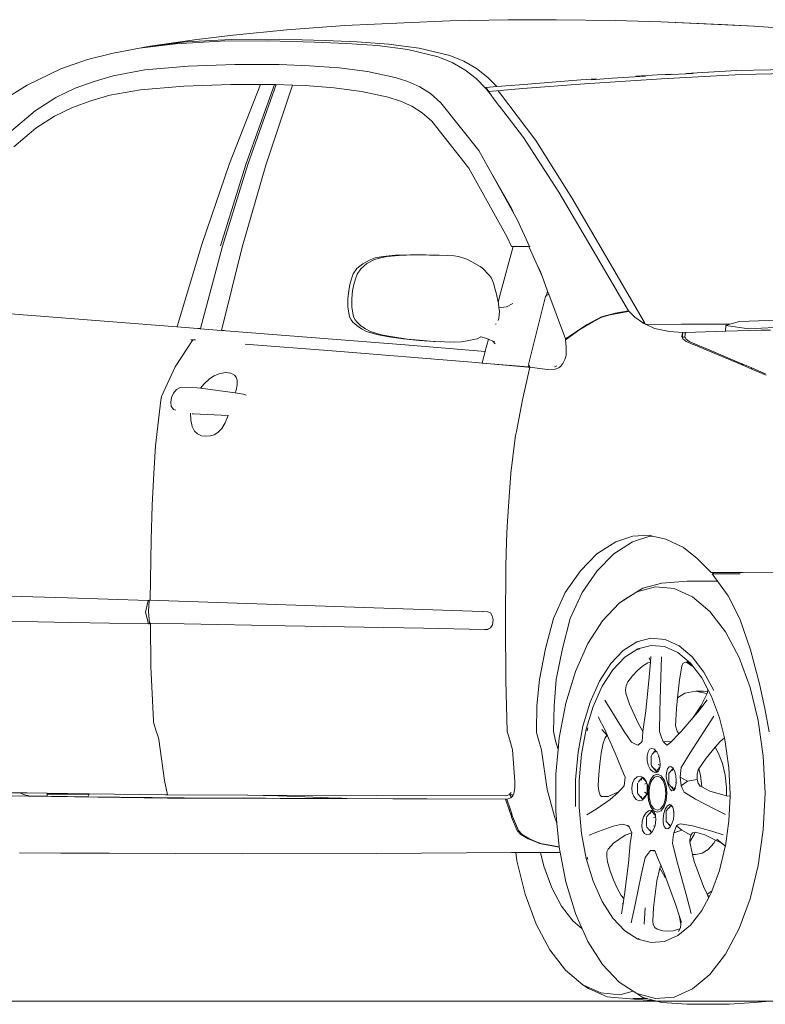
# Model space of a CAD drawing. Header units: inches. Extents: x 1987 to 3775, y 142 to 1299.
# Tile 41 of 50: x 3136 to 3182, y 1212 to 1272. Entities that reach past the tile are written whole.
import ezdxf

# ---------------------------------------------------------------- set-up
doc = ezdxf.new("R2010")
doc.units = ezdxf.units.IN
doc.header["$MEASUREMENT"] = 0
doc.layers.add('CAR', color=173, linetype='Continuous', lineweight=13)

# ---------------------------------------------------------------- blocks, each defined once
blk = doc.blocks.new('A$C40BF4DA2')
at = {"layer": 'CAR'}
for p, q in [((29.536, 59.899), (25.978, 59.636)), ((33.184, 60.071), (29.536, 59.899)), ((35.97, 60.183), (33.184, 60.071)), ((35.97, 60.183), (39.56, 60.246)), ((39.56, 60.246), (42.506, 60.256)), ((46.119, 60.199), (42.506, 60.256)), ((46.119, 60.199), (48.928, 60.124)), ((52.626, 59.953), (48.928, 60.124)), ((54.65, 59.855), (48.928, 60.124)), ((52.626, 59.953), (54.65, 59.855)), ((58.233, 59.597), (54.65, 59.855)), ((22.68, 59.297), (20.447, 59.039)), ((25.978, 59.636), (22.68, 59.297)), ((16.93, 58.515), (19.147, 58.785)), ((17.593, 58.63), (16.93, 58.515)), ((20.447, 59.039), (17.593, 58.63)), ((19.811, 58.898), (17.593, 58.63)), ((19.147, 58.785), (21.899, 58.931)), ((22.563, 59.038), (19.811, 58.898)), ((21.899, 58.931), (24.851, 58.961)), ((25.514, 59.062), (22.563, 59.038)), ((24.851, 58.961), (27.665, 58.882)), ((28.329, 58.98), (25.514, 59.062)), ((27.665, 58.882), (29.632, 58.794)), ((30.302, 58.889), (28.329, 58.98)), ((29.632, 58.794), (31.535, 58.671)), ((32.22, 58.761), (30.302, 58.889)), ((31.535, 58.671), (33.404, 58.427)), ((34.105, 58.511), (32.22, 58.761)), ((13.741, 57.821), (15.323, 58.209)), ((15.323, 58.209), (16.93, 58.515)), ((33.404, 58.427), (35.269, 57.974)), ((35.978, 58.056), (34.105, 58.511)), ((36.836, 57.714), (35.978, 58.056)), ((12.123, 57.245), (13.741, 57.821)), ((22.797, 57.505), (19.918, 57.399)), ((22.827, 57.505), (22.797, 57.505)), ((25.506, 57.498), (22.827, 57.505)), ((27.377, 57.432), (25.506, 57.498)), ((29.191, 57.302), (27.377, 57.432)), ((35.269, 57.974), (36.125, 57.633)), ((36.125, 57.633), (36.902, 57.182)), ((37.615, 57.26), (36.836, 57.714)), ((10.038, 56.247), (12.123, 57.245)), ((17.26, 57.17), (15.321, 56.815)), ((19.918, 57.399), (17.26, 57.17)), ((30.935, 57.075), (29.191, 57.302)), ((32.622, 56.712), (30.935, 57.075)), ((36.902, 57.182), (37.595, 56.638)), ((38.312, 56.713), (37.615, 57.26)), ((47.381, 56.781), (48.713, 56.871)), ((48.713, 56.871), (49.559, 56.916)), ((53.842, 56.891), (48.955, 56.634)), ((49.207, 56.864), (50.019, 56.914)), ((50.019, 56.914), (50.914, 56.952)), ((50.463, 56.963), (53.584, 57.128)), ((53.584, 57.128), (57.871, 57.236)), ((58.151, 56.999), (53.842, 56.891)), ((7.714, 54.781), (10.038, 56.247)), ((14.162, 56.471), (12.992, 56.052)), ((15.321, 56.815), (14.162, 56.471)), ((19.649, 56.18), (22.543, 56.287)), ((24.356, 56.284), (22.454, 51.428)), ((22.543, 56.287), (24.356, 56.284)), ((25.216, 56.282), (23.467, 51.366)), ((25.321, 56.28), (23.583, 51.361)), ((24.356, 56.284), (25.216, 56.282)), ((26.329, 56.243), (24.682, 51.329)), ((25.216, 56.282), (25.216, 56.283)), ((25.216, 56.282), (25.263, 56.282)), ((25.263, 56.282), (25.321, 56.28)), ((25.321, 56.28), (26.329, 56.243)), ((26.329, 56.243), (27.105, 56.214)), ((27.105, 56.214), (28.875, 56.083)), ((33.401, 56.463), (32.622, 56.712)), ((34.13, 56.135), (33.401, 56.463)), ((37.595, 56.638), (38.202, 56.018)), ((38.862, 56.153), (38.312, 56.713)), ((38.862, 56.153), (40.255, 56.267)), ((40.255, 56.267), (44.016, 56.555)), ((44.244, 56.317), (40.463, 56.028)), ((44.016, 56.555), (44.983, 56.62)), ((48.955, 56.634), (44.244, 56.317)), ((44.668, 56.571), (45.943, 56.667)), ((45.943, 56.667), (47.983, 56.79)), ((12.992, 56.052), (11.812, 55.484)), ((13.963, 55.274), (15.117, 55.621)), ((15.117, 55.621), (16.998, 55.957)), ((16.998, 55.957), (19.649, 56.18)), ((28.875, 56.083), (30.568, 55.859)), ((30.568, 55.859), (32.2, 55.505)), ((34.791, 55.716), (34.13, 56.135)), ((35.424, 55.16), (34.791, 55.716)), ((38.188, 56.035), (38.19, 56.097)), ((38.19, 56.097), (38.862, 56.153)), ((38.19, 56.097), (38.232, 56.039)), ((38.202, 56.018), (38.244, 56.022)), ((38.241, 55.968), (38.202, 56.018)), ((38.232, 56.039), (38.244, 56.022)), ((38.266, 55.935), (38.241, 55.968)), ((38.244, 56.022), (38.282, 55.971)), ((38.305, 55.938), (38.266, 55.935)), ((38.341, 55.837), (38.266, 55.935)), ((38.282, 55.971), (38.305, 55.938)), ((38.305, 55.938), (38.364, 55.856)), ((38.355, 55.838), (38.341, 55.837)), ((38.362, 55.81), (38.341, 55.837)), ((38.364, 55.853), (38.345, 55.851)), ((38.345, 55.851), (38.355, 55.838)), ((38.355, 55.838), (38.363, 55.827)), ((38.363, 55.827), (38.362, 55.81)), ((38.525, 55.597), (38.362, 55.81)), ((38.364, 55.853), (38.363, 55.827)), ((38.363, 55.827), (38.534, 55.597)), ((40.463, 56.028), (38.364, 55.856)), ((38.364, 55.856), (38.364, 55.853)), ((39.021, 55.779), (38.944, 55.882)), ((41.244, 52.833), (39.021, 55.779)), ((11.812, 55.484), (10.54, 54.666)), ((12.828, 54.863), (13.963, 55.274)), ((32.2, 55.505), (32.942, 55.264)), ((32.942, 55.264), (33.646, 54.942)), ((37.75, 52.229), (35.424, 55.16)), ((38.534, 55.597), (38.525, 55.597)), ((38.547, 55.568), (38.525, 55.597)), ((38.534, 55.597), (38.555, 55.569)), ((38.547, 55.568), (38.555, 55.569)), ((38.843, 55.182), (38.547, 55.568)), ((38.555, 55.569), (38.843, 55.182)), ((38.843, 55.182), (39.029, 54.933)), ((10.54, 54.666), (9.08, 53.433)), ((11.724, 54.332), (12.828, 54.863)), ((33.646, 54.942), (34.283, 54.541)), ((34.283, 54.541), (34.874, 54.025)), ((40.5, 53.021), (39.017, 54.955)), ((10.586, 53.603), (11.724, 54.332)), ((34.874, 54.025), (37.152, 51.146)), ((9.234, 52.461), (10.586, 53.603)), ((42.657, 49.671), (40.5, 53.021)), ((43.469, 49.317), (41.244, 52.833)), ((40.121, 47.946), (37.75, 52.229)), ((22.454, 51.428), (20.763, 46.455)), ((23.467, 51.366), (21.906, 46.371)), ((23.583, 51.361), (22.04, 46.362)), ((24.682, 51.329), (23.238, 46.295)), ((37.152, 51.146), (39.498, 46.916)), ((38.614, 50.699), (39.76, 48.677)), ((44.766, 46.09), (42.657, 49.671)), ((45.67, 45.534), (43.469, 49.317)), ((39.76, 48.677), (39.883, 48.406)), ((40.859, 46.343), (40.121, 47.946)), ((39.498, 46.916), (39.768, 46.342)), ((20.763, 46.455), (19.242, 41.413)), ((22.04, 46.362), (20.672, 41.296)), ((23.238, 46.295), (21.977, 41.186)), ((39.112, 43.553), (39.855, 46.342)), ((39.855, 46.342), (39.768, 46.342)), ((39.855, 46.342), (39.871, 46.342)), ((40.361, 46.343), (39.871, 46.342)), ((39.871, 46.342), (40.825, 46.338)), ((40.361, 46.343), (40.385, 46.342)), ((40.385, 46.342), (40.823, 46.343)), ((40.823, 46.343), (40.824, 46.341)), ((40.823, 46.343), (40.859, 46.343)), ((40.824, 46.341), (40.825, 46.338)), ((40.825, 46.338), (41.283, 45.331)), ((40.859, 46.343), (40.907, 46.34)), ((46.935, 42.391), (44.766, 46.09)), ((31.086, 45.516), (30.64, 45.28)), ((31.324, 45.512), (30.887, 45.287)), ((31.392, 45.629), (31.086, 45.516)), ((31.642, 45.621), (31.324, 45.512)), ((31.891, 45.721), (31.392, 45.629)), ((32.131, 45.727), (31.642, 45.621)), ((32.623, 45.793), (31.891, 45.721)), ((32.861, 45.791), (32.131, 45.727)), ((33.527, 45.818), (32.623, 45.793)), ((33.774, 45.815), (32.861, 45.791)), ((34.496, 45.826), (33.527, 45.818)), ((34.737, 45.811), (33.774, 45.815)), ((34.89, 45.807), (34.496, 45.826)), ((34.89, 45.807), (34.737, 45.811)), ((35.319, 45.798), (34.89, 45.807)), ((35.834, 45.779), (35.319, 45.798)), ((36.245, 45.759), (35.834, 45.779)), ((36.517, 45.718), (36.245, 45.759)), ((36.517, 45.718), (37.022, 45.547)), ((37.138, 45.492), (37.022, 45.547)), ((37.138, 45.492), (37.837, 45.115)), ((47.909, 41.667), (45.67, 45.534)), ((30.278, 44.976), (30.048, 44.648)), ((30.64, 45.28), (30.278, 44.976)), ((30.522, 44.97), (30.299, 44.645)), ((30.887, 45.287), (30.522, 44.97)), ((37.837, 45.115), (37.971, 45.013)), ((37.971, 45.013), (38.411, 44.544)), ((41.283, 45.331), (41.633, 44.515)), ((41.283, 45.331), (41.534, 44.779)), ((41.534, 44.779), (41.633, 44.515)), ((29.938, 44.348), (29.849, 44.008)), ((30.048, 44.648), (29.938, 44.348)), ((30.188, 44.349), (30.088, 44.004)), ((30.299, 44.645), (30.188, 44.349)), ((38.411, 44.544), (38.543, 44.396)), ((38.543, 44.396), (38.658, 44.076)), ((41.633, 44.515), (41.977, 43.596)), ((29.773, 43.616), (29.714, 43.135)), ((29.849, 44.008), (29.773, 43.616)), ((30.01, 43.618), (29.96, 43.14)), ((30.088, 44.004), (30.01, 43.618)), ((38.658, 44.076), (38.764, 43.687)), ((38.764, 43.687), (38.838, 43.403)), ((38.946, 42.926), (39.112, 43.553)), ((41.977, 43.596), (41.906, 43.318)), ((41.977, 43.596), (42.044, 43.417)), ((29.714, 43.135), (29.725, 42.635)), ((29.96, 43.14), (29.966, 42.635)), ((38.838, 43.403), (38.946, 42.926)), ((38.946, 42.926), (38.957, 42.879)), ((41.837, 43.269), (40.798, 39.084)), ((41.837, 43.269), (41.906, 43.318)), ((41.906, 43.318), (42.044, 43.417)), ((42.044, 43.417), (43.077, 40.658)), ((29.725, 42.635), (29.8, 42.119)), ((29.966, 42.635), (30.043, 42.117)), ((38.957, 42.879), (38.992, 42.575)), ((39.015, 42.368), (38.988, 41.909)), ((39.462, 42.636), (38.992, 42.575)), ((38.992, 42.575), (39.015, 42.368)), ((39.835, 42.832), (39.462, 42.636)), ((39.835, 42.832), (39.837, 42.834)), ((46.914, 42.354), (45.818, 42.137)), ((46.112, 42.243), (46.935, 42.391)), ((46.914, 42.354), (46.935, 42.391)), ((46.96, 42.363), (46.914, 42.354)), ((47.33, 42), (46.96, 42.363)), ((9.031, 42.198), (19.239, 41.401)), ((29.8, 42.119), (29.845, 41.971)), ((29.845, 41.971), (29.924, 41.836)), ((29.924, 41.836), (30.027, 41.692)), ((30.043, 42.117), (30.091, 41.972)), ((30.091, 41.972), (30.168, 41.833)), ((30.168, 41.833), (30.268, 41.701)), ((38.988, 41.909), (38.942, 41.786)), ((44.794, 41.739), (43.952, 41.238)), ((44.408, 41.552), (45.287, 42.018)), ((45.304, 41.998), (44.794, 41.739)), ((45.287, 42.018), (46.112, 42.243)), ((45.818, 42.137), (45.304, 41.998)), ((47.801, 41.664), (47.33, 42)), ((53.16, 41.563), (53.744, 41.734)), ((60.665, 41.966), (53.744, 41.734)), ((19.242, 41.413), (19.239, 41.401)), ((19.239, 41.401), (20.526, 41.3)), ((20.526, 41.3), (20.672, 41.296)), ((20.526, 41.3), (20.67, 41.289)), ((20.672, 41.296), (20.67, 41.289)), ((20.67, 41.289), (21.977, 41.186)), ((22.129, 41.187), (21.977, 41.186)), ((33.244, 40.294), (21.977, 41.186)), ((30.027, 41.692), (30.271, 41.484)), ((30.268, 41.701), (30.508, 41.474)), ((30.271, 41.484), (30.553, 41.276)), ((30.508, 41.474), (30.795, 41.278)), ((30.553, 41.276), (30.866, 41.124)), ((30.795, 41.278), (31.103, 41.12)), ((30.866, 41.124), (31.509, 40.925)), ((31.103, 41.12), (31.76, 40.92)), ((38.778, 41.566), (38.82, 41.561)), ((43.077, 40.658), (44.408, 41.552)), ((43.952, 41.238), (43.128, 40.638)), ((47.801, 41.664), (47.852, 41.666)), ((47.84, 41.636), (47.801, 41.664)), ((47.88, 41.617), (47.84, 41.636)), ((47.852, 41.666), (47.909, 41.667)), ((47.909, 41.604), (47.88, 41.617)), ((47.909, 41.667), (47.909, 41.604)), ((48.024, 41.549), (47.909, 41.604)), ((50.195, 41.568), (48.024, 41.549)), ((48.54, 41.303), (48.024, 41.549)), ((49.453, 41.114), (48.54, 41.303)), ((50.252, 41.054), (49.453, 41.114)), ((52.919, 41.565), (50.195, 41.568)), ((52.262, 41.125), (50.447, 41.054)), ((52.898, 41.139), (52.262, 41.125)), ((52.898, 41.139), (52.918, 41.492)), ((55.081, 41.188), (52.898, 41.139)), ((52.918, 41.492), (53.16, 41.563)), ((54.31, 41.289), (52.918, 41.492)), ((53.16, 41.563), (52.919, 41.565)), ((62.006, 41.629), (54.31, 41.289)), ((55.658, 41.197), (55.081, 41.188)), ((20.214, 40.596), (19.133, 38.947)), ((20.192, 40.598), (20.082, 40.598)), ((20.294, 40.598), (20.192, 40.598)), ((20.384, 40.597), (20.214, 40.596)), ((31.509, 40.925), (32.245, 40.785)), ((31.76, 40.92), (32.479, 40.779)), ((32.245, 40.785), (33.118, 40.658)), ((32.479, 40.779), (33.366, 40.654)), ((33.118, 40.658), (34.105, 40.562)), ((33.366, 40.654), (34.351, 40.555)), ((34.105, 40.562), (34.755, 40.515)), ((34.351, 40.555), (35.001, 40.509)), ((34.755, 40.515), (35.405, 40.479)), ((35.001, 40.509), (35.643, 40.479)), ((37.039, 40.533), (36.695, 40.49)), ((37.664, 40.676), (37.039, 40.533)), ((37.884, 40.78), (37.664, 40.676)), ((37.897, 40.786), (37.884, 40.78)), ((37.884, 40.78), (38.184, 40.713)), ((38.15, 39.907), (38.345, 40.646)), ((38.184, 40.713), (38.345, 40.646)), ((38.345, 40.646), (38.623, 40.53)), ((38.766, 40.358), (38.623, 40.53)), ((38.623, 40.53), (38.73, 40.486)), ((43.077, 40.658), (43.087, 40.608)), ((43.077, 40.658), (43.128, 40.638)), ((43.087, 40.608), (43.077, 40.601)), ((43.077, 40.601), (43.091, 40.411)), ((43.128, 40.638), (43.087, 40.608)), ((50.219, 40.801), (50.252, 41.054)), ((50.253, 40.717), (50.219, 40.801)), ((50.244, 40.763), (50.253, 40.763)), ((50.252, 41.025), (50.252, 41.054)), ((50.252, 41.025), (50.443, 41.033)), ((50.253, 40.803), (50.252, 41.025)), ((50.253, 40.763), (50.411, 40.768)), ((50.253, 40.763), (50.253, 40.717)), ((50.277, 40.657), (50.253, 40.717)), ((50.481, 40.501), (50.277, 40.657)), ((50.443, 41.033), (50.398, 40.801)), ((50.398, 40.801), (50.411, 40.768)), ((50.411, 40.768), (50.456, 40.657)), ((50.447, 41.054), (50.443, 41.033)), ((50.456, 40.657), (50.66, 40.501)), ((50.91, 40.32), (50.481, 40.501)), ((50.66, 40.501), (52.033, 39.92)), ((28.749, 39.924), (23.42, 40.344)), ((37.328, 39.233), (28.749, 39.924)), ((38.147, 39.894), (33.244, 40.294)), ((35.643, 40.479), (36.258, 40.469)), ((36.006, 40.472), (36.258, 40.469)), ((36.258, 40.469), (36.695, 40.49)), ((37.962, 39.193), (38.147, 39.894)), ((38.147, 39.894), (38.15, 39.907)), ((43.091, 40.411), (43.105, 40.158)), ((43.105, 40.158), (43.123, 39.861)), ((50.926, 40.317), (50.91, 40.32)), ((50.925, 40.314), (50.91, 40.32)), ((50.925, 40.314), (50.926, 40.317)), ((50.925, 40.314), (53.951, 39.043)), ((52.033, 39.92), (53.895, 39.139)), ((43.028, 39.393), (42.906, 39.148)), ((43.106, 39.651), (43.028, 39.393)), ((43.123, 39.861), (43.106, 39.651)), ((19.133, 38.947), (18.384, 37.35)), ((40.766, 38.921), (37.328, 39.233)), ((37.959, 39.181), (37.962, 39.193)), ((40.785, 38.94), (37.959, 39.181)), ((40.888, 38.921), (40.437, 36.921)), ((40.875, 38.921), (40.766, 38.921)), ((40.814, 39.055), (40.785, 38.94)), ((40.877, 38.941), (40.785, 38.94)), ((40.814, 39.055), (40.798, 39.084)), ((40.877, 38.941), (40.814, 39.055)), ((40.888, 38.921), (40.875, 38.921)), ((40.888, 38.921), (40.877, 38.941)), ((41.951, 38.788), (40.888, 38.921)), ((42.444, 38.798), (41.951, 38.788)), ((42.39, 38.951), (42.533, 39.002)), ((42.664, 38.889), (42.444, 38.798)), ((42.783, 38.994), (42.664, 38.889)), ((42.906, 39.148), (42.783, 38.994)), ((53.895, 39.139), (53.951, 39.043)), ((53.895, 39.139), (54.455, 38.904)), ((54.512, 38.807), (53.951, 39.043)), ((54.505, 38.818), (54.455, 38.904)), ((54.455, 38.904), (54.922, 38.708)), ((54.512, 38.807), (54.505, 38.818)), ((54.747, 38.708), (54.512, 38.807)), ((55.387, 38.431), (54.747, 38.708)), ((54.922, 38.708), (55.347, 38.524)), ((20.909, 37.91), (21.241, 38.206)), ((21.241, 38.206), (21.51, 38.387)), ((21.51, 38.387), (21.799, 38.519)), ((21.799, 38.519), (22.224, 38.595)), ((22.224, 38.595), (22.539, 38.564)), ((22.539, 38.564), (22.77, 38.44)), ((22.77, 38.44), (22.876, 38.304)), ((22.876, 38.304), (22.924, 38.134)), ((22.924, 38.134), (22.932, 37.847)), ((19.027, 37.332), (19.201, 37.564)), ((19.201, 37.564), (19.394, 37.66)), ((19.462, 37.679), (19.394, 37.66)), ((19.462, 37.679), (20.482, 37.663)), ((20.482, 37.663), (20.677, 37.636)), ((20.677, 37.636), (20.909, 37.91)), ((20.677, 37.636), (22.811, 37.343)), ((22.873, 37.511), (22.811, 37.343)), ((22.932, 37.847), (22.873, 37.511)), ((18.24, 36.893), (17.915, 34.101)), ((18.292, 37.13), (18.24, 36.893)), ((18.384, 37.35), (18.292, 37.13)), ((18.854, 36.783), (18.912, 37.066)), ((18.912, 37.066), (19.027, 37.332)), ((22.811, 37.343), (23.298, 37.276)), ((23.476, 37.205), (23.298, 37.276)), ((40.437, 36.921), (40.058, 34.983)), ((18.876, 36.535), (18.854, 36.783)), ((18.916, 36.471), (18.876, 36.535)), ((19.035, 36.334), (18.916, 36.471)), ((19.17, 36.28), (19.035, 36.334)), ((20.083, 35.673), (20.076, 36.105)), ((20.161, 35.294), (20.083, 35.673)), ((20.18, 36.069), (20.228, 36.059)), ((20.228, 36.059), (22.376, 35.959)), ((22.375, 35.957), (22.196, 35.503)), ((22.376, 35.959), (22.375, 35.957)), ((22.383, 35.989), (22.376, 35.959)), ((20.318, 35.008), (20.161, 35.294)), ((21.985, 35.159), (21.744, 34.913)), ((22.196, 35.503), (21.985, 35.159)), ((20.499, 34.833), (20.318, 35.008)), ((20.748, 34.716), (20.499, 34.833)), ((20.975, 34.683), (20.748, 34.716)), ((21.273, 34.706), (20.975, 34.683)), ((21.517, 34.778), (21.273, 34.706)), ((21.744, 34.913), (21.517, 34.778)), ((40.003, 34.739), (39.956, 34.435)), ((40.058, 34.983), (40.003, 34.739)), ((17.915, 34.101), (17.809, 32.406)), ((39.956, 34.435), (39.716, 32.415)), ((17.809, 32.406), (17.724, 30.464)), ((39.716, 32.415), (39.608, 30.968)), ((39.608, 30.968), (39.499, 29.166)), ((17.724, 30.464), (17.661, 28.337)), ((39.499, 29.166), (39.452, 28.215)), ((46.152, 28.197), (47.201, 28.545)), ((47.188, 28.201), (48.239, 28.549)), ((47.201, 28.545), (48.203, 28.613)), ((48.203, 28.613), (48.419, 28.56)), ((48.239, 28.549), (48.419, 28.56)), ((48.419, 28.56), (49.23, 28.363)), ((17.661, 28.337), (17.596, 24.631)), ((39.452, 28.215), (39.415, 26.718)), ((45.005, 27.458), (46.152, 28.197)), ((46.044, 27.46), (47.188, 28.201)), ((49.23, 28.363), (50.307, 27.852)), ((50.307, 27.852), (51.159, 27.184)), ((43.989, 26.423), (45.005, 27.458)), ((45.009, 26.424), (46.044, 27.46)), ((39.415, 26.718), (39.387, 23.196)), ((51.159, 27.184), (52.012, 26.316)), ((43.044, 25.09), (43.989, 26.423)), ((44.086, 25.091), (45.009, 26.424)), ((52.213, 26.316), (52.012, 26.316)), ((52.213, 26.316), (52.077, 26.235)), ((53.627, 26.238), (52.077, 26.235)), ((52.077, 26.235), (52.394, 25.792)), ((52.213, 26.316), (53.754, 26.319)), ((53.795, 26.239), (53.627, 26.238)), ((53.761, 26.32), (53.754, 26.319)), ((53.919, 26.319), (53.761, 26.32)), ((53.919, 26.319), (53.976, 26.321)), ((53.976, 26.321), (56.344, 26.337)), ((47.453, 25.135), (48.595, 25.436)), ((48.982, 25.676), (47.818, 25.37)), ((48.595, 25.436), (49.746, 25.331)), ((48.982, 25.676), (50.528, 25.79)), ((50.528, 25.79), (52.394, 25.792)), ((52.394, 25.792), (53.044, 24.882)), ((12.521, 24.765), (7.603, 24.903)), ((42.337, 23.502), (43.044, 25.09)), ((43.352, 23.502), (44.086, 25.091)), ((46.357, 24.437), (47.453, 25.135)), ((47.818, 25.37), (46.701, 24.659)), ((49.746, 25.331), (50.869, 24.823)), ((50.869, 24.823), (51.929, 23.929)), ((53.044, 24.882), (53.774, 23.483)), ((17.469, 24.597), (12.521, 24.765)), ((17.306, 23.897), (17.469, 24.597)), ((17.469, 24.597), (17.529, 24.597)), ((17.529, 24.597), (17.486, 23.936)), ((17.532, 24.631), (17.529, 24.598)), ((17.529, 24.598), (17.529, 24.597)), ((17.596, 24.631), (17.532, 24.631)), ((34.324, 24.045), (17.532, 24.631)), ((17.609, 24.631), (17.596, 24.631)), ((45.342, 23.365), (46.357, 24.437)), ((46.357, 24.437), (46.701, 24.659)), ((17.483, 23.178), (17.306, 23.897)), ((17.486, 23.936), (17.545, 23.207)), ((37.97, 23.926), (34.324, 24.045)), ((37.97, 23.926), (37.991, 23.924)), ((38.301, 23.898), (37.991, 23.924)), ((38.465, 23.849), (38.301, 23.898)), ((38.581, 23.667), (38.465, 23.849)), ((38.627, 23.42), (38.581, 23.667)), ((51.929, 23.929), (52.891, 22.677)), ((7.809, 23.348), (10.707, 23.288)), ((12.698, 23.248), (10.707, 23.288)), ((17.483, 23.178), (12.698, 23.248)), ((17.585, 23.174), (17.483, 23.178)), ((17.545, 23.207), (17.598, 23.206)), ((17.585, 23.174), (17.598, 23.174)), ((17.598, 23.174), (17.598, 23.206)), ((17.598, 23.206), (17.605, 23.206)), ((17.605, 23.206), (17.63, 20.551)), ((17.605, 23.206), (25.885, 23.043)), ((25.885, 23.043), (34.354, 22.902)), ((38.477, 22.93), (38.595, 23.108)), ((38.595, 23.108), (38.627, 23.42)), ((39.387, 23.196), (39.403, 19.683)), ((41.849, 21.648), (42.337, 23.502)), ((42.88, 21.648), (43.352, 23.502)), ((44.441, 21.954), (45.342, 23.365)), ((53.774, 23.483), (54.422, 21.576)), ((34.354, 22.902), (38.101, 22.832)), ((38.101, 22.832), (38.262, 22.828)), ((38.262, 22.828), (38.477, 22.93)), ((38.319, 22.83), (38.262, 22.828)), ((52.891, 22.677), (53.724, 21.108)), ((43.683, 20.249), (44.441, 21.954)), ((47.449, 22.065), (46.619, 21.537)), ((48.314, 22.292), (47.449, 22.065)), ((48.324, 21.847), (47.5, 21.631)), ((49.186, 22.212), (48.314, 22.292)), ((49.156, 21.771), (48.324, 21.847)), ((49.182, 21.759), (49.156, 21.771)), ((50.037, 21.827), (49.186, 22.212)), ((50.839, 21.15), (50.037, 21.827)), ((41.468, 19.758), (41.849, 21.648)), ((42.505, 19.762), (42.88, 21.648)), ((46.619, 21.537), (45.851, 20.726)), ((47.5, 21.631), (46.708, 21.127)), ((47.623, 21.634), (47.519, 21.589)), ((48.284, 20.831), (48.307, 21.157)), ((48.962, 21.155), (48.928, 19.884)), ((49.967, 21.404), (49.182, 21.759)), ((50.732, 20.758), (49.967, 21.404)), ((54.422, 21.576), (54.974, 19.493)), ((17.63, 20.551), (17.793, 17.211)), ((45.851, 20.726), (45.168, 19.658)), ((46.708, 21.127), (45.975, 20.354)), ((47.486, 20.301), (47.801, 20.57)), ((47.801, 20.57), (48.12, 20.771)), ((48.12, 20.771), (48.282, 20.815)), ((48.201, 21.078), (48.281, 20.887)), ((48.215, 19.887), (48.282, 20.815)), ((48.281, 20.887), (48.284, 20.831)), ((48.282, 20.815), (48.284, 20.831)), ((50.067, 19.726), (50.219, 20.574)), ((50.219, 20.574), (50.277, 20.736)), ((50.277, 20.736), (50.413, 20.823)), ((50.413, 20.823), (50.568, 20.765)), ((50.526, 20.867), (50.872, 20.571)), ((50.568, 20.765), (50.872, 20.571)), ((50.882, 20.562), (50.732, 20.758)), ((51.562, 20.208), (50.839, 21.15)), ((50.872, 20.571), (50.882, 20.562)), ((51.427, 19.853), (50.882, 20.562)), ((53.724, 21.108), (54.401, 19.271)), ((43.092, 18.304), (43.683, 20.249)), ((45.975, 20.354), (45.325, 19.335)), ((46.903, 19.618), (47.182, 19.984)), ((47.182, 19.984), (47.486, 20.301)), ((51.568, 20.201), (51.562, 20.208)), ((52.168, 19.07), (51.568, 20.201)), ((39.403, 19.683), (39.502, 16.562)), ((41.323, 18.135), (41.468, 19.758)), ((42.371, 18.132), (42.505, 19.762)), ((45.168, 19.658), (44.594, 18.366)), ((46.744, 19.113), (46.794, 19.374)), ((46.794, 19.374), (46.903, 19.618)), ((47.996, 17.821), (48.215, 19.887)), ((48.928, 19.884), (48.857, 17.818)), ((49.948, 18.622), (50.067, 19.726)), ((51.805, 19.141), (51.427, 19.853)), ((54.974, 19.493), (55.302, 17.972)), ((45.325, 19.335), (44.777, 18.104)), ((46.774, 18.914), (46.744, 19.113)), ((46.997, 18.24), (46.774, 18.914)), ((49.948, 18.622), (50.393, 18.906)), ((50.393, 18.906), (51.06, 19.041)), ((51.547, 19.042), (51.06, 19.041)), ((51.06, 19.041), (51.727, 18.901)), ((51.754, 18.884), (51.397, 18.153)), ((51.789, 18.991), (51.547, 19.042)), ((51.727, 18.901), (51.754, 18.884)), ((51.785, 18.948), (51.754, 18.884)), ((51.789, 18.991), (51.785, 18.948)), ((51.805, 19.141), (51.789, 18.991)), ((52.028, 18.72), (51.805, 19.141)), ((54.401, 19.271), (54.902, 17.227)), ((41.297, 16.584), (41.323, 18.135)), ((42.687, 16.182), (43.092, 18.304)), ((44.594, 18.366), (44.146, 16.894)), ((46.664, 16.56), (45.48, 18.48)), ((47.524, 17.071), (46.997, 18.24)), ((49.877, 17.969), (49.948, 18.622)), ((51.397, 18.153), (50.91, 17.428)), ((51.185, 17.75), (51.769, 18.501)), ((52.517, 17.393), (52.028, 18.72)), ((42.33, 16.589), (42.371, 18.132)), ((44.777, 18.104), (44.35, 16.7)), ((47.827, 16.568), (47.996, 17.821)), ((48.857, 17.818), (48.846, 16.564)), ((49.831, 16.904), (49.877, 17.969)), ((50.91, 17.428), (51.185, 17.75)), ((55.302, 17.972), (55.558, 16.546)), ((17.793, 17.211), (17.797, 17.136)), ((17.797, 17.136), (17.947, 16.647)), ((45.498, 16.636), (45.073, 17.472)), ((47.827, 16.568), (47.524, 17.071)), ((50.175, 16.571), (50.91, 17.428)), ((50.715, 15.249), (52.18, 17.495)), ((52.817, 16.169), (52.517, 17.393)), ((54.902, 17.227), (55.208, 15.04)), ((17.947, 16.647), (18.108, 16.163)), ((39.502, 16.562), (39.659, 16.026)), ((41.295, 16.507), (41.297, 16.584)), ((41.432, 15.983), (41.295, 16.507)), ((42.468, 15.981), (42.33, 16.589)), ((44.146, 16.894), (43.84, 15.287)), ((44.35, 16.7), (44.058, 15.168)), ((44.448, 16.781), (44.405, 16.607)), ((44.448, 16.781), (44.45, 16.785)), ((45.307, 16.684), (45.635, 16.317)), ((45.647, 16.304), (45.498, 16.636)), ((46.664, 16.56), (47.122, 15.9)), ((47.798, 16.189), (47.827, 16.568)), ((48.846, 16.564), (48.969, 16.185)), ((49.552, 15.921), (50.019, 16.409)), ((49.923, 16.582), (49.831, 16.904)), ((49.995, 16.452), (49.923, 16.582)), ((50.061, 16.452), (49.995, 16.452)), ((50.019, 16.409), (49.995, 16.452)), ((50.019, 16.409), (50.061, 16.452)), ((50.061, 16.452), (50.175, 16.571)), ((18.108, 16.163), (18.117, 16.073)), ((18.117, 16.073), (18.465, 13.553)), ((39.659, 16.026), (39.808, 15.522)), ((41.586, 15.499), (41.432, 15.983)), ((42.62, 15.449), (42.468, 15.981)), ((42.62, 15.449), (42.687, 16.182)), ((45.263, 15.232), (45.381, 15.849)), ((45.381, 15.849), (45.499, 16.165)), ((45.499, 16.165), (45.615, 16.318)), ((45.615, 16.318), (45.635, 16.317)), ((45.635, 16.317), (45.647, 16.304)), ((46.129, 15.234), (45.647, 16.304)), ((47.122, 15.9), (47.368, 15.781)), ((47.368, 15.781), (47.531, 15.721)), ((47.531, 15.721), (47.779, 15.956)), ((47.779, 15.956), (47.798, 16.189)), ((48.969, 16.185), (49.061, 15.952)), ((49.061, 15.952), (49.552, 15.921)), ((49.061, 15.952), (49.298, 15.727)), ((49.413, 15.807), (49.298, 15.727)), ((49.298, 15.727), (49.389, 15.788)), ((49.389, 15.788), (49.413, 15.807)), ((49.413, 15.807), (49.539, 15.908)), ((49.539, 15.908), (49.552, 15.921)), ((52.256, 15.59), (52.562, 15.952)), ((52.562, 15.952), (52.817, 16.169)), ((52.878, 15.917), (52.817, 16.169)), ((53.1, 14.338), (52.878, 15.917)), ((39.808, 15.522), (39.813, 15.441)), ((39.813, 15.441), (39.973, 13.489)), ((41.595, 15.425), (41.586, 15.499)), ((41.953, 12.997), (41.595, 15.425)), ((42.482, 13.951), (42.62, 15.449)), ((43.84, 15.287), (43.684, 13.598)), ((44.058, 15.168), (43.909, 13.557)), ((45.175, 14.578), (45.263, 15.232)), ((46.489, 14.332), (46.129, 15.234)), ((48.14, 15.307), (48.082, 15.064)), ((48.235, 15.469), (48.14, 15.307)), ((48.373, 15.526), (48.235, 15.469)), ((48.59, 15.394), (48.366, 15.14)), ((48.523, 15.468), (48.373, 15.526)), ((48.59, 15.394), (48.523, 15.468)), ((48.603, 15.38), (48.548, 15.267)), ((48.603, 15.38), (48.59, 15.394)), ((48.671, 15.305), (48.603, 15.38)), ((48.799, 15.061), (48.671, 15.305)), ((50.715, 15.249), (50.178, 14.344)), ((51.695, 14.927), (52.256, 15.59)), ((52.466, 15.217), (52.256, 15.59)), ((52.699, 14.587), (52.466, 15.217)), ((45.112, 13.912), (45.175, 14.578)), ((48.082, 15.064), (48.085, 14.777)), ((48.085, 14.777), (48.151, 14.489)), ((48.342, 15.105), (48.333, 15.025)), ((48.333, 14.538), (48.333, 15.025)), ((48.343, 14.449), (48.333, 14.538)), ((48.803, 15.045), (48.762, 15.023)), ((48.885, 14.47), (48.762, 14.536)), ((48.803, 15.045), (48.799, 15.061)), ((48.868, 14.774), (48.803, 15.045)), ((48.888, 14.487), (48.868, 14.774)), ((51.26, 14.274), (51.695, 14.927)), ((52.86, 13.875), (52.699, 14.587)), ((55.208, 15.04), (55.312, 12.781)), ((42.482, 11.684), (42.482, 13.951)), ((45.085, 13.255), (45.112, 13.912)), ((46.64, 13.979), (46.489, 14.332)), ((46.734, 13.748), (46.64, 13.979)), ((48.151, 14.489), (48.27, 14.245)), ((48.27, 14.245), (48.447, 14.082)), ((48.343, 14.449), (48.636, 14.115)), ((48.447, 14.082), (48.605, 14.025)), ((48.48, 13.852), (48.707, 13.94)), ((48.548, 14.293), (48.636, 14.115)), ((48.605, 14.025), (48.739, 14.081)), ((48.636, 14.115), (48.868, 14.378)), ((48.76, 14.115), (48.636, 14.115)), ((48.707, 13.94), (48.933, 13.85)), ((48.739, 14.081), (48.76, 14.115)), ((48.76, 14.115), (48.842, 14.244)), ((48.842, 14.244), (48.868, 14.378)), ((48.868, 14.378), (48.885, 14.47)), ((48.885, 14.47), (48.888, 14.487)), ((49.268, 14.054), (49.254, 13.779)), ((49.332, 14.27), (49.268, 14.054)), ((49.434, 14.393), (49.332, 14.27)), ((49.412, 13.999), (49.403, 13.91)), ((49.403, 13.423), (49.403, 13.91)), ((49.675, 14.297), (49.412, 13.999)), ((49.53, 14.406), (49.434, 14.393)), ((49.67, 14.306), (49.53, 14.406)), ((49.682, 14.283), (49.617, 14.152)), ((49.675, 14.297), (49.67, 14.306)), ((49.682, 14.283), (49.675, 14.297)), ((49.772, 14.108), (49.682, 14.283)), ((49.839, 13.842), (49.772, 14.108)), ((50.123, 13.99), (50.102, 13.759)), ((50.178, 14.344), (50.123, 13.99)), ((51.158, 13.922), (51.213, 14.203)), ((51.16, 13.625), (51.158, 13.922)), ((51.213, 14.203), (51.26, 14.274)), ((51.26, 14.274), (51.351, 13.873)), ((53.174, 12.707), (53.1, 14.338)), ((18.465, 13.553), (18.653, 12.679)), ((39.973, 13.489), (39.956, 13.102)), ((43.684, 11.957), (43.684, 13.598)), ((43.909, 13.557), (43.909, 11.92)), ((46.674, 13.22), (46.734, 13.748)), ((47.18, 13.389), (47.139, 13.106)), ((47.294, 13.623), (47.18, 13.389)), ((47.467, 13.771), (47.294, 13.623)), ((47.655, 13.811), (47.467, 13.771)), ((47.495, 13.398), (47.486, 13.321)), ((47.486, 12.834), (47.486, 13.321)), ((47.786, 13.739), (47.526, 13.444)), ((47.848, 13.737), (47.655, 13.811)), ((47.788, 13.74), (47.701, 13.564)), ((48.046, 13.449), (47.789, 13.74)), ((47.862, 13.722), (47.848, 13.737)), ((48.004, 13.56), (47.862, 13.722)), ((48.065, 13.399), (47.915, 13.319)), ((48.046, 13.449), (48.004, 13.56)), ((48.065, 13.399), (48.046, 13.449)), ((48.081, 13.355), (48.065, 13.399)), ((48.081, 12.743), (48.081, 13.355)), ((48.099, 13.307), (48.081, 13.355)), ((48.132, 13.017), (48.099, 13.307)), ((48.16, 13.223), (48.288, 13.6)), ((48.198, 12.98), (48.273, 13.33)), ((48.333, 13.513), (48.218, 13.175)), ((48.288, 13.6), (48.48, 13.852)), ((48.304, 13.415), (48.362, 13.527)), ((48.504, 13.738), (48.333, 13.513)), ((48.362, 13.527), (48.364, 13.533)), ((48.364, 13.533), (48.368, 13.537)), ((48.368, 13.537), (48.389, 13.579)), ((48.515, 13.88), (48.48, 13.852)), ((48.531, 13.748), (48.504, 13.738)), ((48.511, 13.733), (48.531, 13.748)), ((48.707, 13.817), (48.531, 13.748)), ((48.909, 13.737), (48.707, 13.817)), ((49.081, 13.51), (48.909, 13.737)), ((48.933, 13.85), (49.125, 13.597)), ((49.196, 13.172), (49.081, 13.51)), ((49.125, 13.597), (49.254, 13.219)), ((49.254, 13.779), (49.305, 13.486)), ((49.305, 13.486), (49.389, 13.221)), ((49.412, 13.334), (49.403, 13.423)), ((49.412, 13.334), (49.705, 13)), ((49.858, 13.407), (49.831, 13.421)), ((49.87, 13.55), (49.839, 13.842)), ((49.846, 13.274), (49.858, 13.407)), ((49.858, 13.407), (49.87, 13.55)), ((50.102, 13.759), (50.553, 13.516)), ((50.102, 13.759), (50.164, 13.232)), ((50.553, 13.516), (50.164, 13.232)), ((50.553, 13.516), (51.16, 13.625)), ((51.221, 13.382), (51.16, 13.625)), ((51.329, 13.211), (51.221, 13.382)), ((51.351, 13.873), (51.428, 13.16)), ((52.942, 13.114), (52.86, 13.875)), ((9.135, 12.806), (9.605, 12.797)), ((9.882, 12.677), (9.605, 12.797)), ((9.605, 12.797), (10.038, 12.79)), ((10.038, 12.79), (11.268, 12.774)), ((11.268, 12.774), (11.269, 12.72)), ((11.268, 12.774), (13.836, 12.74)), ((13.851, 12.711), (11.269, 12.72)), ((11.269, 12.72), (11.273, 12.589)), ((13.851, 12.711), (13.771, 12.556)), ((13.836, 12.74), (13.851, 12.711)), ((18.532, 12.679), (13.836, 12.74)), ((39.608, 12.682), (39.734, 12.821)), ((39.902, 12.763), (39.866, 12.682)), ((39.956, 13.102), (39.902, 12.763)), ((42.398, 11.338), (41.953, 12.997)), ((45.125, 12.893), (45.085, 13.255)), ((45.197, 12.654), (45.125, 12.893)), ((46.334, 12.848), (45.682, 12.58)), ((45.805, 12.396), (46.317, 12.83)), ((46.317, 12.83), (46.334, 12.848)), ((46.334, 12.848), (46.535, 13.062)), ((46.535, 13.062), (46.674, 13.22)), ((47.139, 13.106), (47.167, 12.816)), ((47.167, 12.816), (47.271, 12.563)), ((47.495, 12.75), (47.486, 12.834)), ((47.507, 12.733), (47.789, 12.412)), ((47.789, 12.412), (48.081, 12.743)), ((48.081, 12.743), (47.915, 12.832)), ((47.94, 12.5), (48.083, 12.734)), ((48.084, 12.743), (48.081, 12.743)), ((48.083, 12.734), (48.084, 12.743)), ((48.084, 12.743), (48.132, 13.017)), ((48.115, 12.777), (48.16, 13.223)), ((48.16, 12.332), (48.115, 12.777)), ((48.198, 12.98), (48.178, 12.777)), ((48.178, 12.777), (48.198, 12.573)), ((48.218, 13.175), (48.198, 12.98)), ((48.198, 12.573), (48.198, 12.98)), ((49.236, 12.773), (49.196, 13.172)), ((49.196, 12.375), (49.236, 12.773)), ((49.254, 13.219), (49.299, 12.773)), ((49.299, 12.773), (49.254, 12.328)), ((49.389, 13.221), (49.487, 13.023)), ((49.487, 13.023), (49.606, 12.922)), ((49.606, 12.922), (49.718, 12.935)), ((49.617, 13.178), (49.705, 13)), ((49.705, 13), (49.806, 13.115)), ((49.757, 13), (49.705, 13)), ((49.718, 12.935), (49.757, 13)), ((49.757, 13), (49.792, 13.059)), ((49.792, 13.059), (49.806, 13.115)), ((49.806, 13.115), (49.846, 13.274)), ((50.164, 13.232), (50.231, 13.074)), ((50.231, 13.074), (50.355, 12.843)), ((50.355, 12.843), (51.048, 12.413)), ((51.428, 13.16), (51.329, 13.211)), ((51.933, 12.901), (51.428, 13.16)), ((52.942, 12.608), (51.933, 12.901)), ((52.942, 12.608), (52.942, 13.114)), ((53.169, 12.601), (53.174, 12.707)), ((55.312, 12.781), (55.209, 10.523)), ((10.106, 12.59), (9.122, 12.606)), ((10.142, 12.614), (9.882, 12.677)), ((18.663, 12.479), (10.106, 12.59)), ((11.103, 12.591), (10.142, 12.614)), ((11.273, 12.589), (11.103, 12.591)), ((13.771, 12.556), (11.273, 12.589)), ((19.671, 12.48), (13.771, 12.556)), ((18.532, 12.679), (18.642, 12.679)), ((18.642, 12.679), (18.653, 12.679)), ((18.653, 12.679), (18.654, 12.675)), ((18.654, 12.675), (23.573, 12.66)), ((18.663, 12.479), (39.394, 12.407)), ((19.671, 12.48), (29.662, 12.445)), ((23.585, 12.659), (23.573, 12.66)), ((25.449, 12.608), (23.585, 12.659)), ((39.365, 12.607), (23.585, 12.659)), ((27.083, 12.553), (25.449, 12.608)), ((28.543, 12.495), (27.083, 12.553)), ((29.356, 12.459), (28.543, 12.495)), ((29.662, 12.445), (29.356, 12.459)), ((39.49, 12.412), (29.662, 12.445)), ((39.365, 12.607), (39.608, 12.682)), ((39.394, 12.407), (39.475, 12.407)), ((39.611, 11.759), (39.394, 12.407)), ((39.49, 12.412), (39.475, 12.407)), ((39.475, 12.407), (39.694, 11.752)), ((39.712, 12.481), (39.49, 12.412)), ((39.608, 12.682), (39.703, 12.682)), ((39.712, 12.481), (39.703, 12.682)), ((39.703, 12.682), (39.717, 12.682)), ((39.716, 12.482), (39.712, 12.481)), ((39.839, 12.621), (39.716, 12.482)), ((39.717, 12.682), (39.866, 12.682)), ((39.866, 12.682), (39.839, 12.621)), ((44.945, 11.788), (45.805, 12.396)), ((45.276, 12.57), (45.197, 12.654)), ((45.682, 12.58), (45.276, 12.57)), ((47.271, 12.563), (47.414, 12.386)), ((47.414, 12.386), (47.591, 12.312)), ((47.591, 12.312), (47.775, 12.352)), ((47.701, 12.59), (47.789, 12.412)), ((47.775, 12.352), (47.841, 12.412)), ((47.841, 12.412), (47.789, 12.412)), ((47.841, 12.412), (47.94, 12.5)), ((48.288, 11.953), (48.16, 12.332)), ((48.199, 12.569), (48.198, 12.573)), ((48.199, 12.569), (48.199, 12.553)), ((48.202, 12.537), (48.199, 12.553)), ((48.202, 12.534), (48.202, 12.537)), ((48.202, 12.534), (48.218, 12.378)), ((48.262, 12.256), (48.202, 12.534)), ((48.218, 12.378), (48.264, 12.244)), ((48.264, 12.244), (48.293, 12.157)), ((48.293, 12.157), (48.333, 12.04)), ((49.081, 12.038), (49.196, 12.375)), ((49.254, 12.328), (49.125, 11.951)), ((51.048, 12.413), (52.202, 11.812)), ((52.956, 12.604), (52.942, 12.608)), ((53.169, 12.601), (52.956, 12.604)), ((53.1, 11.076), (53.169, 12.601)), ((39.694, 11.752), (39.611, 11.759)), ((39.75, 11.344), (39.611, 11.759)), ((39.694, 11.752), (39.753, 11.576)), ((39.765, 11.307), (39.753, 11.576)), ((39.753, 11.576), (39.831, 11.344)), ((42.551, 10.933), (42.482, 11.684)), ((43.909, 11.92), (44.058, 10.308)), ((44.385, 11.447), (44.945, 11.788)), ((47.996, 11.544), (47.856, 11.314)), ((48.163, 11.688), (47.996, 11.544)), ((48.353, 11.676), (48.061, 11.344)), ((48.331, 11.723), (48.163, 11.688)), ((48.353, 11.676), (48.265, 11.498)), ((48.48, 11.7), (48.288, 11.953)), ((48.332, 12.063), (48.33, 12.067)), ((48.486, 11.643), (48.331, 11.723)), ((48.332, 12.061), (48.332, 12.063)), ((48.356, 12.016), (48.332, 12.061)), ((48.333, 12.04), (48.473, 11.855)), ((48.596, 11.399), (48.353, 11.676)), ((48.395, 11.676), (48.353, 11.676)), ((48.473, 11.855), (48.504, 11.814)), ((48.518, 11.67), (48.48, 11.7)), ((48.707, 11.611), (48.48, 11.7)), ((48.591, 11.462), (48.486, 11.643)), ((48.504, 11.814), (48.513, 11.81)), ((48.513, 11.81), (48.707, 11.734)), ((48.707, 11.734), (48.909, 11.812)), ((48.933, 11.699), (48.707, 11.611)), ((48.909, 11.812), (49.081, 12.038)), ((49.125, 11.951), (48.933, 11.699)), ((49.112, 11.522), (49.068, 11.229)), ((49.196, 11.786), (49.112, 11.522)), ((49.318, 11.983), (49.196, 11.786)), ((49.251, 11.698), (49.241, 11.608)), ((49.241, 11.121), (49.241, 11.608)), ((49.544, 12.029), (49.251, 11.698)), ((49.446, 12.082), (49.318, 11.983)), ((49.542, 12.067), (49.446, 12.082)), ((49.544, 12.029), (49.456, 11.851)), ((49.572, 12.029), (49.542, 12.067)), ((49.65, 11.908), (49.544, 12.029)), ((49.572, 12.029), (49.544, 12.029)), ((49.64, 11.942), (49.572, 12.029)), ((49.65, 11.908), (49.64, 11.942)), ((49.703, 11.725), (49.65, 11.908)), ((49.71, 11.628), (49.67, 11.607)), ((49.71, 11.628), (49.703, 11.725)), ((49.721, 11.449), (49.71, 11.628)), ((52.202, 11.812), (52.888, 11.474)), ((39.765, 11.307), (39.75, 11.344)), ((40.112, 10.488), (39.765, 11.307)), ((39.831, 11.344), (40.193, 10.488)), ((42.551, 10.933), (42.398, 11.338)), ((42.686, 9.474), (42.551, 10.933)), ((47.775, 11.032), (47.748, 10.741)), ((47.856, 11.314), (47.775, 11.032)), ((48.061, 11.344), (48.051, 11.255)), ((48.051, 10.768), (48.051, 11.255)), ((48.603, 11.319), (48.48, 11.254)), ((48.543, 10.733), (48.593, 10.916)), ((48.596, 11.399), (48.591, 11.462)), ((48.593, 10.916), (48.612, 11.207)), ((48.603, 11.319), (48.596, 11.399)), ((48.612, 11.207), (48.603, 11.319)), ((49.068, 11.229), (49.07, 10.953)), ((49.07, 10.953), (49.129, 10.736)), ((49.251, 11.032), (49.241, 11.121)), ((49.251, 11.032), (49.507, 10.741)), ((49.516, 10.755), (49.598, 10.892)), ((49.598, 10.892), (49.676, 11.116)), ((49.676, 11.116), (49.67, 11.12)), ((49.676, 11.116), (49.69, 11.157)), ((49.69, 11.157), (49.721, 11.449)), ((50.13, 10.888), (49.973, 10.827)), ((50.858, 10.761), (50.13, 10.888)), ((52.881, 9.519), (53.1, 11.076)), ((40.327, 10.239), (40.112, 10.488)), ((40.193, 10.488), (40.409, 10.239)), ((44.058, 10.308), (44.35, 8.774)), ((45.107, 10.422), (44.534, 10.191)), ((46, 10.746), (45.107, 10.422)), ((46.549, 10.877), (46, 10.746)), ((46.801, 10.816), (46.549, 10.877)), ((46.739, 10.193), (47.138, 10.341)), ((46.965, 10.763), (46.801, 10.816)), ((46.801, 10.816), (46.984, 10.717)), ((46.984, 10.717), (46.965, 10.763)), ((47.138, 10.341), (46.984, 10.717)), ((47.101, 10.084), (47.138, 10.341)), ((47.748, 10.741), (47.797, 10.486)), ((47.797, 10.486), (47.91, 10.305)), ((47.91, 10.305), (48.062, 10.225)), ((48.061, 10.679), (48.051, 10.768)), ((48.061, 10.679), (48.343, 10.358)), ((48.238, 10.26), (48.343, 10.358)), ((48.265, 10.524), (48.346, 10.361)), ((48.343, 10.358), (48.346, 10.361)), ((48.346, 10.361), (48.392, 10.404)), ((48.392, 10.404), (48.516, 10.634)), ((48.543, 10.733), (48.48, 10.767)), ((48.516, 10.634), (48.543, 10.733)), ((49.129, 10.736), (49.219, 10.611)), ((49.219, 10.611), (49.344, 10.596)), ((49.344, 10.596), (49.48, 10.695)), ((49.456, 10.877), (49.516, 10.755)), ((49.48, 10.695), (49.507, 10.741)), ((49.507, 10.741), (49.516, 10.755)), ((49.71, 10.349), (49.675, 10.092)), ((49.881, 10.772), (49.71, 10.349)), ((50.207, 10.506), (49.71, 10.349)), ((49.973, 10.827), (49.881, 10.772)), ((49.881, 10.772), (50.207, 10.506)), ((50.207, 10.506), (50.767, 10.204)), ((50.767, 10.204), (50.872, 10.345)), ((52.045, 10.445), (50.858, 10.761)), ((50.872, 10.345), (51.006, 10.365)), ((51.006, 10.365), (50.958, 10.234)), ((51.006, 10.365), (51.055, 10.373)), ((51.055, 10.373), (51.624, 10.209)), ((52.744, 10.218), (52.045, 10.445)), ((55.209, 10.523), (54.902, 8.338)), ((40.777, 9.966), (40.327, 10.239)), ((40.409, 10.239), (40.858, 9.965)), ((41.198, 9.799), (40.777, 9.966)), ((40.858, 9.965), (41.194, 9.833)), ((41.194, 9.833), (41.388, 9.756)), ((41.397, 9.72), (41.198, 9.799)), ((41.388, 9.756), (41.397, 9.72)), ((41.388, 9.756), (41.556, 9.689)), ((41.475, 9.689), (41.397, 9.72)), ((42.687, 9.459), (41.475, 9.689)), ((41.556, 9.689), (42.686, 9.474)), ((45.681, 9.332), (46.022, 9.704)), ((46.022, 9.704), (46.739, 10.193)), ((46.929, 8.478), (47.04, 9.677)), ((47.04, 9.677), (47.101, 10.084)), ((48.062, 10.225), (48.238, 10.26)), ((49.675, 10.092), (49.643, 9.685)), ((49.643, 9.685), (49.937, 8.488)), ((50.697, 9.912), (50.767, 10.204)), ((50.709, 9.795), (50.697, 9.912)), ((50.958, 10.234), (50.709, 9.795)), ((50.733, 9.577), (50.709, 9.795)), ((51.624, 10.209), (52.274, 9.895)), ((51.83, 9.328), (52.172, 9.716)), ((52.172, 9.716), (52.274, 9.895)), ((52.274, 9.895), (52.625, 9.726)), ((52.363, 9.942), (52.881, 9.519)), ((52.625, 9.726), (52.881, 9.519)), ((9.575, 9.118), (12.118, 9.089)), ((12.118, 9.089), (15.08, 9.101)), ((15.08, 9.101), (19.163, 9.072)), ((19.163, 9.072), (23.268, 9.049)), ((23.268, 9.049), (31.487, 9.078)), ((31.487, 9.078), (39.754, 9.13)), ((39.754, 9.13), (40.023, 9.13)), ((40.023, 9.13), (41.352, 9.131)), ((40.095, 8.621), (40.023, 9.13)), ((41.352, 9.131), (41.541, 9.131)), ((41.541, 9.131), (42.749, 9.132)), ((41.541, 9.131), (41.745, 8.295)), ((42.687, 9.459), (42.686, 9.474)), ((42.688, 9.452), (42.687, 9.459)), ((42.749, 9.132), (42.688, 9.452)), ((43.093, 7.328), (42.749, 9.132)), ((45.599, 8.897), (45.61, 9.174)), ((45.61, 9.174), (45.681, 9.332)), ((48.16, 9.095), (47.961, 8.817)), ((48.297, 9.259), (48.16, 9.095)), ((48.554, 9.26), (48.297, 9.259)), ((48.574, 9.211), (48.297, 9.259)), ((48.574, 9.211), (48.554, 9.26)), ((48.619, 9.097), (48.574, 9.211)), ((48.724, 8.819), (48.619, 9.097)), ((50.866, 9.009), (50.733, 9.577)), ((51.061, 9.009), (51.454, 9.089)), ((51.454, 9.089), (51.83, 9.328)), ((52.517, 8.024), (52.878, 9.498)), ((52.878, 9.498), (52.881, 9.519)), ((40.594, 6.576), (40.095, 8.621)), ((44.35, 8.774), (44.777, 7.367)), ((44.407, 8.857), (44.443, 8.71)), ((45.641, 8.56), (45.599, 8.897)), ((45.814, 7.994), (45.641, 8.56)), ((46.693, 6.55), (46.929, 8.478)), ((47.961, 8.817), (47.708, 7.752)), ((48.917, 8.352), (48.724, 8.819)), ((49.937, 8.488), (50.471, 6.562)), ((50.866, 9.009), (51.061, 9.009)), ((50.966, 8.585), (50.866, 9.009)), ((51.538, 7.042), (50.966, 8.585)), ((41.745, 8.295), (42.234, 6.969)), ((46.019, 7.45), (45.814, 7.994)), ((48.669, 7.387), (48.867, 8.179)), ((48.867, 8.179), (48.902, 8.317)), ((49.175, 7.633), (48.867, 8.179)), ((48.902, 8.317), (48.917, 8.352)), ((49.161, 7.756), (48.917, 8.352)), ((52.051, 6.763), (52.517, 8.024)), ((54.902, 8.338), (54.402, 6.297)), ((43.684, 5.38), (43.093, 7.328)), ((44.777, 7.367), (45.325, 6.132)), ((46.246, 6.94), (46.019, 7.45)), ((47.708, 7.752), (47.338, 5.948)), ((48.473, 5.76), (48.669, 7.387)), ((49.231, 7.57), (49.161, 7.756)), ((49.231, 7.57), (49.175, 7.633)), ((49.829, 5.956), (49.231, 7.57)), ((42.234, 6.969), (42.835, 5.836)), ((46.49, 6.487), (46.246, 6.94)), ((51.761, 6.578), (51.538, 7.042)), ((52.051, 6.763), (51.761, 6.578)), ((51.92, 6.498), (52.028, 6.701)), ((52.028, 6.701), (52.051, 6.763)), ((41.272, 4.739), (40.594, 6.576)), ((45.325, 6.132), (45.975, 5.109)), ((46.654, 6.301), (46.49, 6.487)), ((46.506, 5.377), (46.622, 6.105)), ((46.622, 6.105), (46.578, 5.963)), ((46.622, 6.105), (46.654, 6.301)), ((46.654, 6.301), (46.693, 6.55)), ((50.471, 6.562), (50.789, 5.391)), ((51.427, 5.572), (51.857, 6.379)), ((51.81, 6.475), (51.761, 6.578)), ((51.81, 6.475), (51.92, 6.498)), ((51.857, 6.379), (51.81, 6.475)), ((51.857, 6.379), (51.92, 6.498)), ((54.402, 6.297), (53.725, 4.464)), ((42.835, 5.836), (43.53, 4.932)), ((47.338, 5.948), (47.099, 4.824)), ((47.897, 4.732), (47.95, 5.727)), ((48.431, 4.914), (48.473, 5.76)), ((50.053, 5.276), (49.829, 5.956)), ((50.732, 4.672), (51.427, 5.572)), ((43.53, 4.932), (44.095, 4.454)), ((44.095, 4.454), (43.684, 5.38)), ((45.975, 5.109), (46.708, 4.33)), ((48.448, 4.714), (48.431, 4.914)), ((50.053, 5.276), (50.152, 4.739)), ((50.198, 4.835), (50.053, 5.276)), ((42.104, 3.169), (41.272, 4.739)), ((44.318, 3.95), (44.095, 4.454)), ((46.708, 4.33), (47.5, 3.822)), ((48.552, 4.522), (48.448, 4.714)), ((48.702, 4.42), (48.552, 4.522)), ((49.034, 4.333), (48.702, 4.42)), ((49.359, 4.311), (49.034, 4.333)), ((49.684, 4.335), (49.359, 4.311)), ((50.017, 4.424), (49.684, 4.335)), ((49.967, 4.031), (50.732, 4.672)), ((50.102, 4.467), (50.003, 4.277)), ((50.102, 4.467), (50.017, 4.424)), ((50.121, 4.503), (50.102, 4.467)), ((50.152, 4.739), (50.121, 4.503)), ((53.725, 4.464), (52.892, 2.9)), ((44.443, 3.67), (44.318, 3.95)), ((45.344, 2.254), (44.443, 3.67)), ((47.5, 3.822), (48.324, 3.599)), ((47.537, 3.853), (47.602, 3.824)), ((48.324, 3.599), (49.156, 3.669)), ((49.156, 3.669), (49.185, 3.682)), ((49.185, 3.682), (49.967, 4.031)), ((43.066, 1.916), (42.104, 3.169)), ((52.892, 2.9), (51.931, 1.653)), ((44.126, 1.02), (43.066, 1.916)), ((46.359, 1.176), (45.344, 2.254)), ((51.931, 1.653), (50.871, 0.765)), ((44.481, 0.792), (44.126, 1.02)), ((45.249, 0.511), (44.126, 1.02)), ((44.481, 0.792), (45.625, 0.273)), ((47.224, 0.621), (46.359, 1.176)), ((47.224, 0.621), (46.4, 0.405)), ((47.455, 0.473), (47.224, 0.621)), ((50.871, 0.765), (49.748, 0.263)), ((46.4, 0.405), (45.249, 0.511)), ((45.625, 0.273), (46.799, 0.165)), ((48.349, 0.054), (46.799, 0.165)), ((47.2, 0.163), (48.096, 0.164)), ((48.597, 0.165), (47.455, 0.473)), ((47.455, 0.473), (47.82, 0.239)), ((47.82, 0.239), (48.506, 0.054)), ((48.506, 0.054), (48.349, 0.054)), ((48.506, 0.054), (48.984, -0.075)), ((49.748, 0.263), (48.597, 0.165)), ((55.831, 0.032), (54.658, -0.068)), ((48.984, -0.075), (50.53, -0.186)), ((50.53, -0.186), (53.108, -0.183)), ((53.108, -0.183), (54.658, -0.068))]:
    blk.add_line(p, q, dxfattribs=at)

msp = doc.modelspace()

# ---------------------------------------------------------------- linework, layer by layer
at = {"layer": 'CAR'}
msp.add_line((2001.69, 1212.071), (3554.696, 1212.071), dxfattribs=at)

# ---------------------------------------------------------------- block references
msp.add_blockref('A$C40BF4DA2', (3126.556, 1212.071), dxfattribs=at)

doc.saveas('drawing.dxf')
